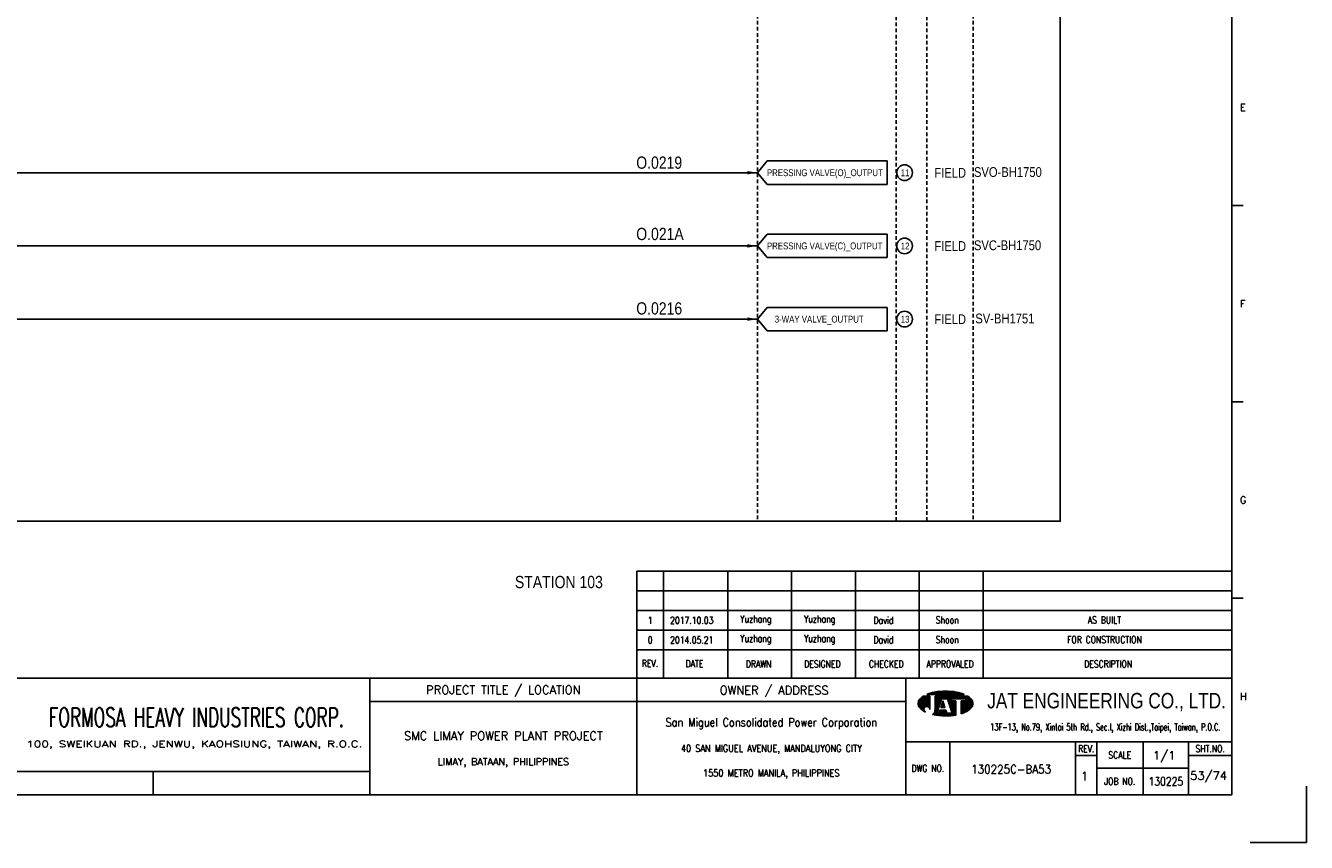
# Model space of a CAD drawing. Extents: x 2149 to 3115, y -663 to 20.
# Tile 2 of 3: x 2591 to 3115, y -663 to -328. Entities that reach past the tile are written whole.
import ezdxf
from ezdxf.enums import TextEntityAlignment as Align

# ---------------------------------------------------------------- set-up
doc = ezdxf.new("R2010")
doc.units = 0
doc.header["$MEASUREMENT"] = 0
doc.linetypes.add('HIDDEN', pattern=[4, 1.5, -1, 1.5])
doc.layers.get('0').update_dxf_attribs({"linetype": 'CONTINUOUS'})
doc.layers.get('DEFPOINTS').update_dxf_attribs({"linetype": 'CONTINUOUS'})
for name, color, linetype in [('B_DIM', 7, 'CONTINUOUS'), ('CON', 4, 'CONTINUOUS'), ('DCS', 7, 'CONTINUOUS'), ('HID', 2, 'HIDDEN'), ('T', 2, 'CONTINUOUS'), ('TEXT', 7, 'CONTINUOUS'), ('圖框CON', 4, 'CONTINUOUS'), ('框線', 6, 'CONTINUOUS')]:
    doc.layers.add(name, color=color, linetype=linetype)
doc.styles.add('AEH', font='simplex', dxfattribs={"width": 0.8, "bigfont": 'ae'})
doc.styles.add('DAYUKP', font='complex', dxfattribs={"bigfont": 'DAYUKP.SHX'})
doc.styles.add('E2', font='simplex.shx', dxfattribs={"height": 2})
doc.styles.add('E3', font='simplex.shx', dxfattribs={"height": 3})
doc.styles.add('ROMANS', font='romans', dxfattribs={"width": 0.8})
doc.styles.add('style3', font='ARIALN.TTF')
doc.styles.add('WMF-Arial0', font='arial.ttf')

# ---------------------------------------------------------------- blocks, each defined once
blk = doc.blocks.new('LEADER')
at = {"layer": 'CON'}
blk.add_solid([(0.85, -0.57), (0.85, -1.57), (3.85, -1.07)], dxfattribs=at)
blk = doc.blocks.new('1880-TITLE_BLK')
at = {"layer": 'TEXT', "color": 2, "linetype": 'Continuous', "style": 'E3'}
for tag, p in [('SCALE', (790.95, 31.17)), ('DWG_NO', (736.41, 26.44)), ('REV', (762.59, 23.97)), ('SHT_NO', (806.74, 23.97))]:
    blk.add_attdef(tag, text='', height=3, dxfattribs=at).set_placement(p, align=Align.MIDDLE)
at = {"layer": 'TEXT', "linetype": 'Continuous', "style": 'E2', "width": 0.6}
for tag, p in [('REV_DATE', (418.65, 19.76)), ('APPR_DATE', (492.93, 19.76))]:
    blk.add_attdef(tag, text='', height=2, dxfattribs=at).set_placement(p, align=Align.MIDDLE_LEFT)
blk = doc.blocks.new('1')
at = {"layer": 'B_DIM'}
for p, q in [((2181.53, 118.11), (1938.08, 118.11)), ((1938.08, 74.29), (1938.08, 118.11)), ((1948.92, 74.29), (1948.92, 118.11)), ((1975.28, 74.29), (1975.28, 118.11)), ((2001.39, 74.29), (2001.39, 118.11)), ((2027.5, 74.29), (2027.5, 118.11)), ((2053.62, 74.29), (2053.62, 118.11)), ((2079.73, 74.29), (2079.73, 118.11)), ((2181.53, 110.07), (1938.08, 110.07)), ((1938.08, 77.93), (1938.08, 104.33)), ((2181.53, 102.03), (1938.08, 102.03)), ((2181.53, 93.99), (1938.08, 93.99)), ((2181.53, 85.95), (1938.08, 85.95))]:
    blk.add_line(p, q, dxfattribs=at)
at = {"layer": 'DEFPOINTS'}
blk.add_lwpolyline([(2189, 7.08), (2211.97, 7.08), (2211.97, 30.05)], dxfattribs=at)
at = {"layer": 'T', "color": 0, "lineweight": -3}
for p, q in [((2057.61, 67.67), (2058.11, 68.18)), ((2057.83, 67.67), (2058.43, 68.27)), ((2058.05, 67.67), (2058.73, 68.35)), ((2058.27, 67.67), (2059.03, 68.43)), ((2058.49, 67.67), (2059.32, 68.49)), ((2058.72, 67.67), (2059.6, 68.55)), ((2058.94, 67.67), (2059.87, 68.6)), ((2059.16, 67.67), (2060.14, 68.65)), ((2059.38, 67.67), (2060.41, 68.7)), ((2059.6, 67.67), (2060.67, 68.74)), ((2059.82, 67.67), (2060.93, 68.77)), ((2060.05, 67.67), (2061.18, 68.81)), ((2060.27, 67.67), (2061.44, 68.84)), ((2060.49, 67.67), (2061.69, 68.87)), ((2060.71, 67.67), (2061.93, 68.89)), ((2060.93, 67.67), (2062.18, 68.91)), ((2061.15, 67.67), (2062.42, 68.93)), ((2061.38, 67.67), (2062.66, 68.95)), ((2061.6, 67.67), (2062.89, 68.97)), ((2061.82, 67.67), (2063.13, 68.98)), ((2062.04, 67.67), (2063.36, 68.99)), ((2062.26, 67.67), (2063.59, 69)), ((2062.48, 67.67), (2063.82, 69)), ((2062.71, 67.67), (2064.04, 69.01)), ((2062.93, 67.67), (2064.27, 69.01)), ((2063.15, 67.67), (2064.49, 69.01)), ((2063.37, 67.67), (2064.71, 69.01)), ((2063.59, 67.67), (2064.92, 69)), ((2063.81, 67.67), (2065.14, 69)), ((2064.04, 67.67), (2065.35, 68.99)), ((2064.26, 67.67), (2065.56, 68.98)), ((2064.48, 67.67), (2065.78, 68.97)), ((2064.7, 67.67), (2065.98, 68.95)), ((2064.92, 67.67), (2066.19, 68.94)), ((2065.14, 67.67), (2066.4, 68.92)), ((2065.37, 67.67), (2066.6, 68.9)), ((2065.59, 67.67), (2066.8, 68.88)), ((2065.81, 67.67), (2067, 68.86)), ((2066.03, 67.67), (2067.2, 68.84)), ((2066.25, 67.67), (2067.4, 68.82)), ((2066.47, 67.67), (2067.6, 68.79)), ((2066.7, 67.67), (2067.79, 68.77)), ((2066.92, 67.67), (2067.98, 68.74)), ((2067.14, 67.67), (2068.18, 68.71)), ((2067.36, 67.67), (2068.37, 68.68)), ((2067.58, 67.67), (2068.56, 68.64)), ((2067.81, 67.67), (2068.75, 68.61)), ((2068.03, 67.67), (2068.93, 68.58)), ((2068.25, 67.67), (2069.12, 68.54)), ((2068.47, 67.67), (2069.3, 68.5)), ((2068.69, 67.67), (2069.48, 68.46)), ((2068.91, 67.67), (2069.66, 68.42)), ((2069.14, 67.67), (2069.84, 68.37)), ((2069.36, 67.67), (2070.01, 68.33)), ((2069.58, 67.67), (2070.19, 68.28)), ((2069.8, 67.67), (2070.36, 68.23)), ((2070.02, 67.67), (2070.53, 68.18)), ((2070.24, 67.67), (2070.7, 68.13)), ((2053.09, 63.82), (2056.14, 66.87)), ((2053.09, 64.04), (2055.92, 66.87)), ((2053.11, 63.62), (2056.36, 66.87)), ((2053.12, 64.29), (2055.7, 66.87)), ((2053.14, 63.43), (2056.58, 66.87)), ((2053.18, 63.25), (2056.8, 66.87)), ((2053.18, 64.57), (2055.47, 66.87)), ((2053.24, 63.08), (2057.03, 66.87)), ((2053.29, 64.91), (2055.25, 66.87)), ((2053.3, 62.92), (2057.25, 66.87)), ((2053.37, 62.77), (2057.47, 66.87)), ((2053.45, 62.63), (2057.69, 66.87)), ((2053.54, 62.5), (2057.91, 66.86)), ((2053.61, 65.45), (2054.47, 66.31)), ((2053.64, 62.37), (2057.91, 66.64)), ((2053.74, 62.25), (2057.91, 66.42)), ((2053.84, 62.14), (2057.91, 66.2)), ((2053.95, 62.02), (2057.91, 65.98)), ((2054.07, 61.91), (2057.91, 65.75)), ((2054.18, 61.8), (2057.91, 65.53)), ((2054.29, 61.7), (2057.91, 65.31)), ((2054.41, 61.59), (2057.91, 65.09)), ((2054.53, 61.49), (2057.91, 64.87)), ((2054.65, 61.39), (2057.91, 64.65)), ((2056.12, 62.63), (2057.91, 64.42)), ((2056.46, 62.75), (2057.91, 64.2)), ((2056.7, 62.77), (2057.91, 63.98)), ((2056.9, 62.75), (2057.91, 63.76)), ((2056.94, 67.67), (2057.09, 67.82)), ((2057.08, 62.71), (2057.91, 63.54)), ((2057.16, 67.67), (2057.44, 67.95)), ((2057.23, 62.64), (2057.91, 63.32)), ((2057.37, 62.56), (2057.91, 63.09)), ((2057.39, 67.67), (2057.78, 68.07)), ((2057.5, 62.46), (2057.91, 62.87)), ((2060.05, 63.24), (2063.68, 66.87)), ((2060.05, 63.46), (2063.46, 66.87)), ((2060.05, 63.68), (2063.23, 66.87)), ((2060.05, 63.9), (2063.01, 66.87)), ((2060.05, 64.13), (2062.79, 66.87)), ((2060.05, 64.35), (2062.57, 66.87)), ((2060.05, 64.57), (2062.35, 66.87)), ((2060.05, 64.79), (2062.13, 66.87)), ((2060.05, 65.01), (2061.9, 66.87)), ((2060.05, 65.23), (2061.68, 66.87)), ((2060.05, 65.46), (2061.46, 66.87)), ((2060.05, 66.12), (2060.79, 66.87)), ((2060.05, 66.34), (2060.57, 66.87)), ((2060.05, 66.56), (2060.35, 66.87)), ((2060.05, 66.79), (2060.13, 66.87)), ((2060.05, 65.68), (2061.24, 66.87)), ((2060.05, 65.9), (2061.02, 66.87)), ((2060.05, 63.02), (2062.67, 65.64)), ((2060.05, 62.8), (2062.57, 65.32)), ((2060.05, 62.57), (2062.47, 64.99)), ((2060.05, 62.35), (2062.36, 64.67)), ((2060.05, 62.13), (2062.26, 64.34)), ((2060.05, 61.91), (2062.16, 64.02)), ((2060.05, 61.69), (2062.05, 63.69)), ((2060.05, 61.46), (2061.95, 63.37)), ((2062.45, 62.32), (2063.71, 63.57)), ((2062.5, 62.58), (2063.65, 63.74)), ((2062.6, 62.91), (2063.6, 63.91)), ((2062.68, 62.32), (2063.76, 63.4)), ((2062.7, 63.23), (2063.55, 64.08)), ((2062.8, 63.56), (2063.49, 64.25)), ((2062.83, 65.8), (2063.9, 66.87)), ((2062.9, 62.32), (2063.81, 63.24)), ((2062.91, 63.88), (2063.44, 64.42)), ((2063.01, 64.2), (2063.39, 64.58)), ((2063.05, 65.8), (2064.12, 66.87)), ((2063.11, 64.53), (2063.33, 64.75)), ((2063.12, 62.32), (2063.87, 63.07)), ((2063.21, 64.85), (2063.28, 64.92)), ((2063.27, 65.8), (2064.34, 66.87)), ((2063.34, 62.32), (2063.92, 62.9)), ((2063.49, 65.8), (2064.56, 66.87)), ((2063.72, 65.8), (2064.79, 66.87)), ((2063.94, 65.8), (2065.01, 66.87)), ((2064.16, 65.8), (2065.23, 66.87)), ((2064.38, 65.8), (2065.45, 66.87)), ((2064.6, 65.8), (2065.67, 66.87)), ((2064.82, 65.8), (2065.89, 66.87)), ((2065.05, 65.8), (2066.12, 66.87)), ((2065.16, 65.69), (2066.34, 66.87)), ((2065.22, 65.53), (2066.56, 66.87)), ((2065.27, 65.36), (2066.78, 66.87)), ((2065.32, 65.19), (2067, 66.87)), ((2065.38, 65.02), (2067.22, 66.87)), ((2065.43, 64.85), (2067.45, 66.87)), ((2065.48, 64.69), (2067.67, 66.87)), ((2065.54, 64.52), (2066.74, 65.71)), ((2065.59, 64.35), (2066.74, 65.49)), ((2065.65, 64.18), (2066.74, 65.27)), ((2065.7, 64.01), (2066.74, 65.05)), ((2065.75, 63.84), (2066.9, 65)), ((2065.81, 63.68), (2067.12, 65)), ((2065.86, 63.51), (2067.35, 65)), ((2065.91, 63.34), (2067.57, 65)), ((2065.97, 63.17), (2067.79, 65)), ((2066.02, 63), (2068.01, 65)), ((2066.07, 62.84), (2068.23, 65)), ((2066.13, 62.67), (2068.46, 65)), ((2066.18, 62.5), (2068.61, 64.93)), ((2066.23, 62.33), (2068.61, 64.71)), ((2066.29, 62.16), (2068.61, 64.48)), ((2066.34, 61.99), (2068.61, 64.26)), ((2066.39, 61.83), (2068.61, 64.04)), ((2066.45, 61.66), (2068.61, 63.82)), ((2066.5, 61.49), (2068.61, 63.6)), ((2066.56, 61.32), (2068.61, 63.38)), ((2066.61, 61.15), (2068.61, 63.15)), ((2066.66, 60.99), (2068.61, 62.93)), ((2066.82, 65.8), (2067.89, 66.87)), ((2067.04, 65.8), (2068.11, 66.87)), ((2067.26, 65.8), (2068.33, 66.87)), ((2067.48, 65.8), (2068.55, 66.87)), ((2067.71, 65.8), (2068.78, 66.87)), ((2067.93, 65.8), (2069, 66.87)), ((2068.15, 65.8), (2069.22, 66.87)), ((2068.37, 65.8), (2069.44, 66.87)), ((2068.59, 65.8), (2069.66, 66.87)), ((2068.81, 65.8), (2069.88, 66.87)), ((2069.04, 65.8), (2070.11, 66.87)), ((2069.26, 65.8), (2070.33, 66.87)), ((2069.48, 65.8), (2070.55, 66.87)), ((2069.7, 65.8), (2070.77, 66.87)), ((2069.92, 65.8), (2070.99, 66.87)), ((2070.14, 65.8), (2071.21, 66.87)), ((2070.37, 65.8), (2071.44, 66.87)), ((2070.47, 67.67), (2070.87, 68.07)), ((2070.59, 65.8), (2071.66, 66.87)), ((2070.69, 67.67), (2071.03, 68.02)), ((2070.75, 63.08), (2074.07, 66.4)), ((2070.75, 62.86), (2074.19, 66.3)), ((2070.75, 62.63), (2074.31, 66.2)), ((2070.75, 62.41), (2074.43, 66.09)), ((2070.75, 62.19), (2074.54, 65.98)), ((2070.75, 61.97), (2074.66, 65.87)), ((2070.75, 61.75), (2074.77, 65.76)), ((2070.75, 61.53), (2074.87, 65.65)), ((2070.75, 61.3), (2074.98, 65.53)), ((2070.75, 61.08), (2075.08, 65.41)), ((2070.75, 60.86), (2075.17, 65.28)), ((2070.75, 60.64), (2075.25, 65.14)), ((2070.75, 63.96), (2071.78, 65)), ((2070.75, 63.74), (2072, 65)), ((2070.75, 63.52), (2072.22, 65)), ((2070.75, 63.3), (2072.45, 65)), ((2070.75, 64.41), (2071.34, 65)), ((2070.75, 64.19), (2071.56, 65)), ((2070.75, 64.85), (2070.89, 65)), ((2070.75, 64.63), (2071.12, 65)), ((2070.75, 60.42), (2075.33, 64.99)), ((2070.75, 60.2), (2075.39, 64.84)), ((2070.75, 59.97), (2075.45, 64.67)), ((2070.75, 59.75), (2075.5, 64.5)), ((2070.81, 65.8), (2071.88, 66.87)), ((2070.91, 67.67), (2071.2, 67.96)), ((2071.03, 65.8), (2072.1, 66.87)), ((2071.07, 59.85), (2075.53, 64.32)), ((2071.13, 67.67), (2071.36, 67.9)), ((2071.25, 65.8), (2072.32, 66.87)), ((2071.35, 67.67), (2071.52, 67.84)), ((2071.42, 59.97), (2075.56, 64.12)), ((2071.47, 65.8), (2072.54, 66.87)), ((2071.57, 67.67), (2071.68, 67.77)), ((2071.7, 65.8), (2072.77, 66.87)), ((2071.78, 60.12), (2075.57, 63.9)), ((2071.8, 67.67), (2071.83, 67.71)), ((2071.92, 65.8), (2072.99, 66.87)), ((2072.14, 65.8), (2073.21, 66.87)), ((2072.17, 60.28), (2075.55, 63.67)), ((2072.36, 65.8), (2073.43, 66.87)), ((2072.58, 65.8), (2073.57, 66.78)), ((2072.59, 60.48), (2075.51, 63.4)), ((2072.62, 65.62), (2073.7, 66.69)), ((2072.62, 65.39), (2073.83, 66.6)), ((2072.62, 65.17), (2073.95, 66.5)), ((2073.08, 60.75), (2075.42, 63.1)), ((2054.78, 61.29), (2055.59, 62.11)), ((2054.9, 61.2), (2055.48, 61.77)), ((2055.03, 61.11), (2055.46, 61.53)), ((2055.16, 61.01), (2055.47, 61.33)), ((2055.3, 60.93), (2055.52, 61.15)), ((2055.43, 60.84), (2055.59, 60.99)), ((2055.57, 60.76), (2055.67, 60.85)), ((2055.71, 60.67), (2055.76, 60.73)), ((2055.85, 60.59), (2055.88, 60.62)), ((2056, 60.52), (2056, 60.52)), ((2056.14, 60.44), (2056.14, 60.44)), ((2057.61, 62.35), (2057.91, 62.65)), ((2057.7, 62.23), (2057.91, 62.43)), ((2057.79, 62.09), (2057.91, 62.21)), ((2057.85, 61.93), (2057.91, 61.99)), ((2057.89, 61.75), (2057.91, 61.76)), ((2057.91, 61.54), (2057.91, 61.55)), ((2059.09, 59.4), (2061.43, 61.74)), ((2059.28, 59.36), (2061.33, 61.42)), ((2059.46, 59.32), (2061.23, 61.09)), ((2059.64, 59.29), (2061.12, 60.77)), ((2059.83, 59.25), (2061.02, 60.44)), ((2059.86, 60.39), (2061.54, 62.07)), ((2059.98, 60.73), (2061.64, 62.39)), ((2060.02, 59.22), (2060.92, 60.12)), ((2060.03, 61), (2061.74, 62.72)), ((2060.05, 61.24), (2060.05, 61.24)), ((2060.21, 59.19), (2060.93, 59.91)), ((2060.4, 59.16), (2061.15, 59.91)), ((2060.59, 59.13), (2061.38, 59.91)), ((2060.78, 59.1), (2061.6, 59.91)), ((2060.98, 59.07), (2063.16, 61.25)), ((2061.17, 59.04), (2063.38, 61.25)), ((2061.37, 59.02), (2063.6, 61.25)), ((2061.57, 59), (2063.82, 61.25)), ((2061.68, 59.99), (2062.94, 61.25)), ((2061.77, 58.97), (2064.04, 61.25)), ((2061.78, 60.32), (2062.71, 61.25)), ((2061.88, 60.64), (2062.49, 61.25)), ((2061.97, 58.95), (2064.27, 61.25)), ((2061.99, 60.96), (2062.27, 61.25)), ((2062.17, 58.94), (2064.45, 61.21)), ((2062.38, 58.92), (2064.51, 61.05)), ((2062.58, 58.9), (2064.56, 60.88)), ((2062.79, 58.89), (2064.61, 60.71)), ((2063, 58.88), (2064.67, 60.54)), ((2063.21, 58.87), (2064.72, 60.37)), ((2063.43, 58.86), (2064.77, 60.2)), ((2063.56, 62.32), (2063.97, 62.73)), ((2063.64, 58.85), (2064.82, 60.03)), ((2063.78, 62.32), (2064.03, 62.56)), ((2063.86, 58.85), (2064.92, 59.91)), ((2064.01, 62.32), (2064.08, 62.39)), ((2064.08, 58.84), (2065.15, 59.91)), ((2064.3, 58.84), (2065.37, 59.91)), ((2064.52, 58.84), (2065.59, 59.91)), ((2064.74, 58.85), (2065.81, 59.91)), ((2064.97, 58.85), (2066.03, 59.91)), ((2065.2, 58.86), (2066.25, 59.91)), ((2065.43, 58.87), (2066.48, 59.91)), ((2065.66, 58.88), (2066.7, 59.91)), ((2065.9, 58.89), (2066.92, 59.91)), ((2066.14, 58.91), (2068.61, 61.38)), ((2066.38, 58.93), (2068.61, 61.16)), ((2066.62, 58.95), (2068.61, 60.94)), ((2066.72, 60.82), (2068.61, 62.71)), ((2066.77, 60.65), (2068.61, 62.49)), ((2066.82, 60.48), (2068.61, 62.27)), ((2066.87, 58.97), (2068.61, 60.72)), ((2066.88, 60.31), (2068.61, 62.05)), ((2066.93, 60.14), (2068.61, 61.82)), ((2066.98, 59.98), (2068.61, 61.6)), ((2067.11, 59), (2068.61, 60.49)), ((2067.37, 59.03), (2068.61, 60.27)), ((2067.62, 59.06), (2068.61, 60.05)), ((2067.88, 59.1), (2068.61, 59.83)), ((2068.14, 59.14), (2068.61, 59.61)), ((2068.4, 59.18), (2068.61, 59.38)), ((2073.74, 61.19), (2075.24, 62.69))]:
    blk.add_line(p, q, dxfattribs=at)
at = {"layer": 'T', "lineweight": -3}
for p, q in [((2057.91, 66.87), (2055.21, 66.87)), ((2056.73, 67.67), (2071.93, 67.67)), ((2057.91, 66.87), (2057.91, 61.52)), ((2073.45, 66.87), (2060.05, 66.87)), ((2060.05, 66.33), (2060.05, 66.87)), ((2060.05, 66.87), (2060.05, 61.23)), ((2061.8, 63.05), (2060.05, 61.24)), ((2060.85, 59.91), (2062.72, 65.8)), ((2063.26, 65), (2062.41, 62.32)), ((2062.72, 65.8), (2065.13, 65.8)), ((2064.1, 62.32), (2063.26, 65)), ((2063.79, 65.8), (2065.13, 65.8)), ((2065.13, 65.8), (2067, 59.91)), ((2066.74, 65.8), (2072.62, 65.8)), ((2066.74, 65), (2066.74, 65.8)), ((2068.61, 65), (2066.74, 65)), ((2068.61, 65), (2068.61, 59.21)), ((2072.62, 65), (2070.75, 65)), ((2070.75, 65), (2070.75, 59.74)), ((2072.62, 65.8), (2072.62, 65)), ((2061.65, 59.91), (2060.85, 59.91)), ((2062.08, 61.25), (2061.65, 59.91)), ((2064.44, 61.25), (2062.08, 61.25)), ((2062.41, 62.32), (2064.1, 62.32)), ((2064.86, 59.91), (2064.44, 61.25)), ((2067, 59.91), (2064.86, 59.91))]:
    blk.add_line(p, q, dxfattribs=at)
for centre, major_axis, start_param, end_param in [((2062.5, 54), (-10.49, 10.49), 5.683021, 5.897183), ((2064.33, 44.23), (-17.52, 17.52), 5.497787, 5.683021), ((2064.33, 44.23), (17.52, 17.52), 0.600164, 0.785398), ((2066.16, 54), (10.49, 10.49), 0.386002, 0.600164), ((2055.58, 63.92), (1.76, 1.76), 1.614811, 2.356194), ((2055.58, 63.92), (-1.76, 1.76), 0.785398, 1.526782), ((2059.72, 60.14), (-5.73, 5.73), 6.088179, 6.3272), ((2068.93, 60.14), (-5.73, 5.73), 4.668374, 4.907395), ((2073.07, 63.92), (-1.76, 1.76), 3.926991, 4.668374), ((2073.07, 63.92), (1.76, 1.76), 4.756403, 5.497787), ((2059.72, 67.71), (5.73, 5.73), 3.097578, 3.478972), ((2056.68, 61.54), (-0.868, 0.868), 3.906164, 8.245601), ((2057.88, 61.28), (1.53, 1.53), 4.470635, 5.546585), ((2064.33, 83.62), (17.52, 17.52), 3.710226, 3.926991), ((2064.33, 83.62), (17.52, 17.52), 3.926991, 4.100643), ((2066.16, 73.85), (-10.49, 10.49), 2.670765, 2.781027), ((2068.93, 67.71), (-5.73, 5.73), 2.781027, 3.185607)]:
    blk.add_ellipse(centre, major_axis=major_axis, ratio=1, start_param=start_param, end_param=end_param, dxfattribs=at)
at = {"layer": '圖框CON'}
for p, q in [((2186.14, 267.8), (2181.53, 267.8)), ((2186.14, 187.4), (2181.53, 187.4)), ((2186.14, 107), (2181.53, 107)), ((2048.1, 48.3), (2181.53, 48.3)), ((2066.14, 48.3), (2066.14, 26.6)), ((2117.55, 48.3), (2117.55, 26.6)), ((2126.28, 48.3), (2126.28, 26.6)), ((2145.25, 26.6), (2145.25, 48.3)), ((2163.72, 26.6), (2163.72, 48.3)), ((2117.55, 42.62), (2126.28, 42.62)), ((2163.72, 42.62), (2181.53, 42.62)), ((2126.28, 37.45), (2163.72, 37.45)), ((1740.17, 36.15), (1740.17, 26.6))]:
    blk.add_line(p, q, dxfattribs=at)
for points in [[(1828.89, 26.6), (1828.89, 74.29)], [(1938.08, 26.6), (1938.08, 74.29)], [(2048.1, 26.6), (2048.1, 74.29)], [(2048.1, 64.75), (1828.89, 64.75)], [(1828.89, 36.15), (1802.67, 36.15), (1651.45, 36.15)]]:
    blk.add_lwpolyline(points, dxfattribs=at)
at = {"layer": '框線'}
for p, q in [((2181.53, 26.6), (2181.53, 669.81)), ((2181.53, 74.29), (1308.62, 74.29)), ((2181.53, 26.6), (1308.62, 26.6))]:
    blk.add_line(p, q, dxfattribs=at)
at = {"style": 'DAYUKP'}
for s, p in [('E', (2184.79, 307.99)), ('F', (2184.79, 227.59)), ('G', (2184.79, 147.19)), ('H', (2184.79, 66.79))]:
    blk.add_text(s, height=2.87, dxfattribs=at).set_placement(p, align=Align.MIDDLE_LEFT)
at = {"style": 'WMF-Arial0', "width": 0.8}
blk.add_text('JAT ENGINEERING CO., LTD.', height=6.3172, dxfattribs=at).set_placement((2130.24, 64.55), align=Align.MIDDLE)
at = {"color": 90, "ltscale": 500, "style": 'ROMANS', "width": 0.65}
blk.add_text('FORMOSA HEAVY INDUSTRIES CORP.', height=7.7366, dxfattribs=at).set_placement((1757.9, 58.28), align=Align.MIDDLE)
at = {"color": 2, "ltscale": 500, "style": 'ROMANS', "width": 0.85}
blk.add_text('San Miguel Consolidated Power Corporation', height=3.4457, dxfattribs=at).set_placement((1993.09, 56.23), align=Align.MIDDLE_CENTER)
at = {"color": 2, "ltscale": 500, "style": 'ROMANS'}
for s, height, p in [('SMC LIMAY POWER PLANT PROJECT', 3.4457, (1883.48, 50.7)), ('LIMAY, BATAAN, PHILIPPINES', 2.8714, (1883.48, 40.08))]:
    blk.add_text(s, height=height, dxfattribs=at).set_placement(p, align=Align.MIDDLE_CENTER)
at = {"color": 4, "ltscale": 500, "style": 'ROMANS', "width": 0.85}
for s, p in [('40 SAN MIGUEL AVENUE, MANDALUYONG CITY', (1993.09, 45.61)), ('1550 METRO MANILA, PHILIPPINES', (1993.09, 35.51))]:
    blk.add_text(s, height=2.8714, dxfattribs=at).set_placement(p, align=Align.MIDDLE_CENTER)
at = {"layer": 'B_DIM', "style": 'AEH', "width": 0.8}
for s, height, p in [('REV.', 2.871, (1943.45, 80.37)), ('DATE', 2.871, (1961.68, 80.21)), ('DRAWN', 2.871, (1987.87, 80.12)), ('DESIGNED', 2.871, (2013.98, 80.12)), ('CHECKED', 2.871, (2040.1, 80.12)), ('APPROVALED', 2.871, (2066.21, 80.12)), ('DESCRIPTION', 2.8714, (2130.87, 80.12))]:
    blk.add_text(s, height=height, dxfattribs=at).set_placement(p, align=Align.MIDDLE)
at = {"layer": 'HID', "ltscale": 500, "style": 'ROMANS'}
for s, p in [('PROJECT TITLE / LOCATION', (1883.48, 69.28)), ('OWNER / ADDRESS', (1994.25, 69.12))]:
    blk.add_text(s, height=3.4457, dxfattribs=at).set_placement(p, align=Align.MIDDLE)
at = {"layer": 'HID', "style": 'ROMANS', "width": 1.216198}
blk.add_text('100, SWEIKUAN RD., JENWU, KAOHSIUNG, TAIWAN, R.O.C.', height=2.5897, dxfattribs=at).set_placement((1688.31, 46.06), (1825.84, 46.06), align=Align.FIT)
at = {"layer": 'HID', "color": 7, "style": 'ROMANS', "width": 0.8}
for s, p in [('REV.', (2121.92, 45.46)), ('SHT.NO.', (2172.62, 45.46)), ('SCALE', (2135.64, 42.87)), ('DWG NO.', (2057.12, 37.45)), ('JOB NO.', (2135.64, 32.03))]:
    blk.add_text(s, height=2.871, dxfattribs=at).set_placement(p, align=Align.MIDDLE)
at = {"layer": 'T', "color": 2, "ltscale": 500, "style": 'ROMANS', "width": 0.65}
blk.add_text('13F-13, No.79, Xintai 5th Rd., Sec.I, Xizhi Dist.,Taipei, Taiwan, P.O.C.', height=2.8714, dxfattribs=at).set_placement((2129.74, 52.81), align=Align.CENTER)

msp = doc.modelspace()

# ---------------------------------------------------------------- linework, layer by layer
at = {"layer": 'CON', "color": 6}
for p, q in [((2890.73, -388.44), (2894.63, -383.62)), ((2943.77, -383.62), (2894.63, -383.62)), ((2943.77, -383.62), (2943.77, -393.25)), ((2890.73, -388.44), (2894.63, -393.25)), ((2894.63, -393.25), (2943.77, -393.25)), ((2890.73, -418.41), (2894.63, -413.59)), ((2943.77, -413.59), (2894.63, -413.59)), ((2943.77, -413.59), (2943.77, -423.22)), ((2890.73, -418.41), (2894.63, -423.22)), ((2894.63, -423.22), (2943.77, -423.22)), ((2890.73, -448.38), (2894.63, -443.56)), ((2943.77, -443.56), (2894.63, -443.56)), ((2943.77, -443.56), (2943.77, -453.19)), ((2890.73, -448.38), (2894.63, -453.19)), ((2894.63, -453.19), (2943.77, -453.19))]:
    msp.add_line(p, q, dxfattribs=at)
at = {"layer": 'CON'}
for p, q in [((2445.53, -388.44), (2890.73, -388.44)), ((2445.53, -418.41), (2890.73, -418.41)), ((2445.53, -448.38), (2890.73, -448.38))]:
    msp.add_line(p, q, dxfattribs=at)
msp.add_lwpolyline([(2300.54, -31.27), (3014.54, -31.27), (3014.54, -531.08), (2300.54, -531.08)], close=True, dxfattribs=at)
for centre in [(2950.88, -388.44), (2950.88, -418.41), (2950.88, -448.38)]:
    msp.add_circle(centre, 3.21, dxfattribs=at)
at = {"layer": 'HID'}
for p, q in [((2890.73, -31.27), (2890.73, -531.08)), ((2978.93, -31.27), (2978.93, -531.08)), ((2947.43, -31.97), (2947.43, -531.08)), ((2960.03, -31.97), (2960.03, -531.08))]:
    msp.add_line(p, q, dxfattribs=at)

# ---------------------------------------------------------------- block references
msp.add_blockref('1', (903.27, -669.62))
at = {"layer": 'CON', "xscale": 1.4, "yscale": 1.4, "zscale": 1.4}
for p in [(2885.34, -386.95), (2885.34, -416.92), (2885.34, -446.88)]:
    msp.add_blockref('LEADER', p, dxfattribs=at)
at = {"layer": 'TEXT', "color": 0}
ref = msp.add_blockref('1880-TITLE_BLK', (2148.62, -662.96), dxfattribs=dict(at, xscale=1.148576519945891, yscale=1.148576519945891, zscale=1.148576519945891))
ref.add_attrib('DWG_NO', '130225C-BA53', dxfattribs={"color": 2, "linetype": 'Continuous', "height": 3.4457, "style": 'E3', "width": 0.9}).set_placement((2994.44, -632.59), align=Align.MIDDLE)
ref.add_attrib('REV', '1', dxfattribs={"color": 2, "linetype": 'Continuous', "height": 3.45, "style": 'E3'}).set_placement((3024.51, -635.43), align=Align.MIDDLE)
ref.add_attrib('SCALE', '1/1', dxfattribs={"color": 2, "linetype": 'Continuous', "height": 3.446, "style": 'E3'}).set_placement((3057.08, -627.17), align=Align.MIDDLE)
ref.add_attrib('SHT_NO', '53/74', dxfattribs={"color": 2, "linetype": 'Continuous', "height": 3.446, "style": 'E3'}).set_placement((3075.22, -635.43), align=Align.MIDDLE)

# ---------------------------------------------------------------- texts
at = {"layer": 'CON', "style": 'style3'}
for s, p in [('PRESSING VALVE(O)_OUTPUT', (2894.56, -390.7)), ('11', (2949.31, -390.72)), ('PRESSING VALVE(C)_OUTPUT', (2894.56, -420.66)), ('12', (2949.31, -420.69)), ('3-WAY VALVE_OUTPUT', (2897.77, -450.63)), ('13', (2949.31, -450.66))]:
    msp.add_text(s, height=2.8, dxfattribs=at).set_placement(p, align=Align.BOTTOM_LEFT)
for s, p in [('FIELD', (2963.03, -388.49)), ('SVO-BH1750', (2979.24, -388.18)), ('FIELD', (2963.03, -418.46)), ('SVC-BH1750', (2979.24, -418.15)), ('FIELD', (2963.03, -448.43)), ('SV-BH1751', (2979.79, -448.12))]:
    msp.add_text(s, height=4, dxfattribs=at).set_placement(p, align=Align.MIDDLE_LEFT)
at = {"layer": 'DCS', "linetype": 'ByBlock', "style": 'style3'}
for s, p in [('O.0219', (2841.1, -386.82)), ('O.021A', (2841.1, -416.02)), ('O.0216', (2841.1, -446.49)), ('STATION 103', (2791.47, -558.48))]:
    msp.add_text(s, height=5, dxfattribs=at).set_placement(p)
at = {"layer": 'T', "style": 'AEH', "width": 0.8}
for s, height, p in [('1', 2.87, (2846.8, -571.65)), ('2017.10.03', 2.871, (2863.81, -571.61)), ('Yuzhang', 2.871, (2890, -571.53)), ('Yuzhang', 2.871, (2916.12, -571.53)), ('David', 2.871, (2942.23, -571.53)), ('Shoon', 2.871, (2968.34, -571.53)), ('AS BUILT', 2.871, (3032.61, -571.53)), ('0', 2.87, (2846.8, -579.69)), ('2014.05.21', 2.871, (2863.81, -579.65)), ('Yuzhang', 2.871, (2890, -579.57)), ('Yuzhang', 2.871, (2916.12, -579.57)), ('David', 2.871, (2942.23, -579.57)), ('Shoon', 2.871, (2968.34, -579.57)), ('FOR CONSTRUCTION', 2.8714, (3032.61, -579.57))]:
    msp.add_text(s, height=height, dxfattribs=at).set_placement(p, align=Align.MIDDLE)
at = {"layer": 'TEXT', "color": 2, "style": 'E3', "width": 0.8}
msp.add_text('130225', height=3.446, dxfattribs=at).set_placement((3057.75, -637.6), align=Align.MIDDLE_CENTER)

doc.saveas('drawing.dxf')
